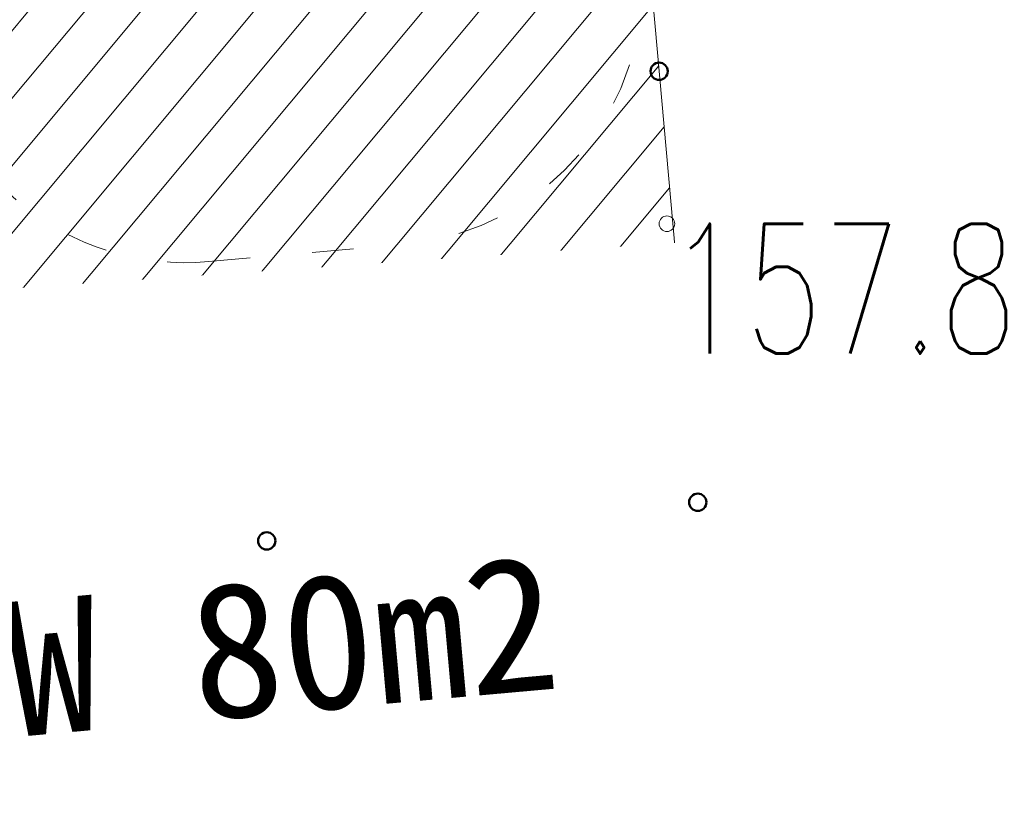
# Model space of a CAD drawing. Header units: metres. Extents: x 7493319 to 7493540, y 5986548 to 5986696.
# Tile 15 of 30: x 7493405.1 to 7493410.78, y 5986657.8 to 5986662.36. Entities that reach past the tile are written whole.
import ezdxf
from ezdxf.enums import TextEntityAlignment as Align

# ---------------------------------------------------------------- set-up
doc = ezdxf.new("R2010")
doc.units = ezdxf.units.M
doc.header["$MEASUREMENT"] = 0
doc.linetypes.add('ACAD_ISO03W100', pattern=[30, 12, -18])
doc.layers.get('0').update_dxf_attribs({"color": 250, "linetype": 'CONTINUOUS', "lineweight": 100})
for name, color, linetype, lineweight in [('_budynek', 7, 'CONTINUOUS', 50), ('_k_kreskowanie', 250, 'CONTINUOUS', 5), ('_k_widok', 7, 'CONTINUOUS', 18), ('_k_wymiar', 7, 'CONTINUOUS', 13), ('_k_ściany', 7, 'CONTINUOUS', 35), ('OTR_T_1', 7, 'CONTINUOUS', 18)]:
    doc.layers.add(name, color=color, linetype=linetype, lineweight=lineweight)
doc.layers.add('_k_niewidoczna', color=72, linetype='CONTINUOUS', lineweight=9, plot=False)
doc.layers.add('A_OZN_OPIS', color=7, linetype='CONTINUOUS')
doc.styles.add('GENERATED_STYLE_1', font='msgothic.ttc')
doc.styles.add('GENERATED_STYLE_2', font='msgothic.ttc')
doc.styles.get("Standard").update_dxf_attribs({"font": 'Simplex.SHX', "width": 0.75})

# ---------------------------------------------------------------- blocks, each defined once
blk = doc.blocks.new('2_OTRN')
at = {"linetype": 'Continuous'}
blk.add_circle((0, 0), 0.045, dxfattribs=at)
blk = doc.blocks.new('2123EPZ')
at = {"layer": '_k_niewidoczna', "color": 1, "lineweight": 20, "insert": (-3.304798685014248, -0.4299453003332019), "char_height": 0.24, "width": 11.63444291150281, "attachment_point": 1, "line_spacing_factor": 1.55, "style": 'GENERATED_STYLE_1', "bg_fill": 2}
blk.add_mtext('\\A1;{\\f@MS Gothic|b0|i0|c238|p49;\\C256;\\P\\pxi-1,l1,t5;^I^I2123EPZ\\P\\pi-4,l4;^I}', dxfattribs=at)
blk = doc.blocks.new('42221')
at = {"layer": '_k_widok', "linetype": 'ACAD_ISO03W100', "ltscale": 0.02}
blk.add_lwpolyline([(-3.063016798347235, -1.5, -0.2389539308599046), (-4.27277959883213, -0.886833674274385), (-4.626033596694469, -0.886833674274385, -0.4142135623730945), (-6.126033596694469, 0.613166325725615), (-6.126033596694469, 1.753366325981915, -0.414213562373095), (-4.626033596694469, 3.253366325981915), (-3.063016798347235, 3.253366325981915, -0.2389539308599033), (-1.853253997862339, 2.6402000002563), (-1.5, 2.6402000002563, -0.4142135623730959), (0, 1.1402000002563), (0, 0, -0.4142135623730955), (-1.5, -1.5)], format="xyb", close=True, dxfattribs=at)
blk = doc.blocks.new('PZ')
at = {"layer": '_k_kreskowanie'}
h = blk.add_hatch(dxfattribs=at)
h.set_pattern_fill('ANSI31', color=30, scale=2)
h.set_pattern_definition([(44.99999999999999, (0, 9.999999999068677), (-0.1767766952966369, 0.1767766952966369), [])])
h.paths.add_polyline_path([(0, 0), (-10.00000000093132, -9.313225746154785e-10), (-10, -8), (0, -8.000000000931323)])
at = {"layer": '_k_widok', "linetype": 'ByBlock'}
blk.add_lwpolyline([(-10.00000000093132, -9.313225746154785e-10), (0, 0), (0, -8.000000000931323), (-10, -8)], close=True, dxfattribs=at)
at = {"layer": 'A_OZN_OPIS', "linetype": 'Continuous', "style": 'GENERATED_STYLE_2'}
blk.add_text('PLAC ZABAW 80m2', height=0.78, rotation=359.9999999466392, dxfattribs=at).set_placement((-8.833838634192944, -8.999057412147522))
at = {"layer": '_k_wymiar', "rotation": 358.818977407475}
blk.add_blockref('2123EPZ', (-4.142876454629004, -6.100376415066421), dxfattribs=at)
at = {"layer": '_budynek'}
for centre in [(-2.5, -8.000000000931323), (0, -8.000000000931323)]:
    blk.add_circle(centre, 0.05, dxfattribs=at)
at = {"layer": '_k_wymiar', "xscale": -1, "rotation": 270}
blk.add_blockref('42221', (-3.302318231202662, -0.2372885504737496), dxfattribs=at)
at = {"layer": '_budynek'}
blk.add_circle((0, -5.500000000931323), 0.05, dxfattribs=at)
blk = doc.blocks.new('dz_89')
at = {"layer": '_k_widok', "rotation": 2.995343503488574}
blk.add_blockref('PZ', (62.81248085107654, 35.40524195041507), dxfattribs=at)

msp = doc.modelspace()

# ---------------------------------------------------------------- block references
at = {"layer": '_k_ściany', "rotation": 2.126854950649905}
msp.add_blockref('dz_89', (7493346.843220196, 5986629.826319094), dxfattribs=at)

# ---------------------------------------------------------------- next in the draw order: block references
at = {"layer": 'OTR_T_1'}
msp.add_blockref('2_OTRN', (7493408.834481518, 5986661.179481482), dxfattribs=at)

# ---------------------------------------------------------------- next in the draw order: texts
at = {"layer": 'OTR_T_1', "lineweight": 9, "width": 0.6999999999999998}
msp.add_text('157.8', height=0.75, dxfattribs=at).set_placement((7493408.834481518, 5986661.179481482), align=Align.TOP_LEFT)

doc.saveas('drawing.dxf')
